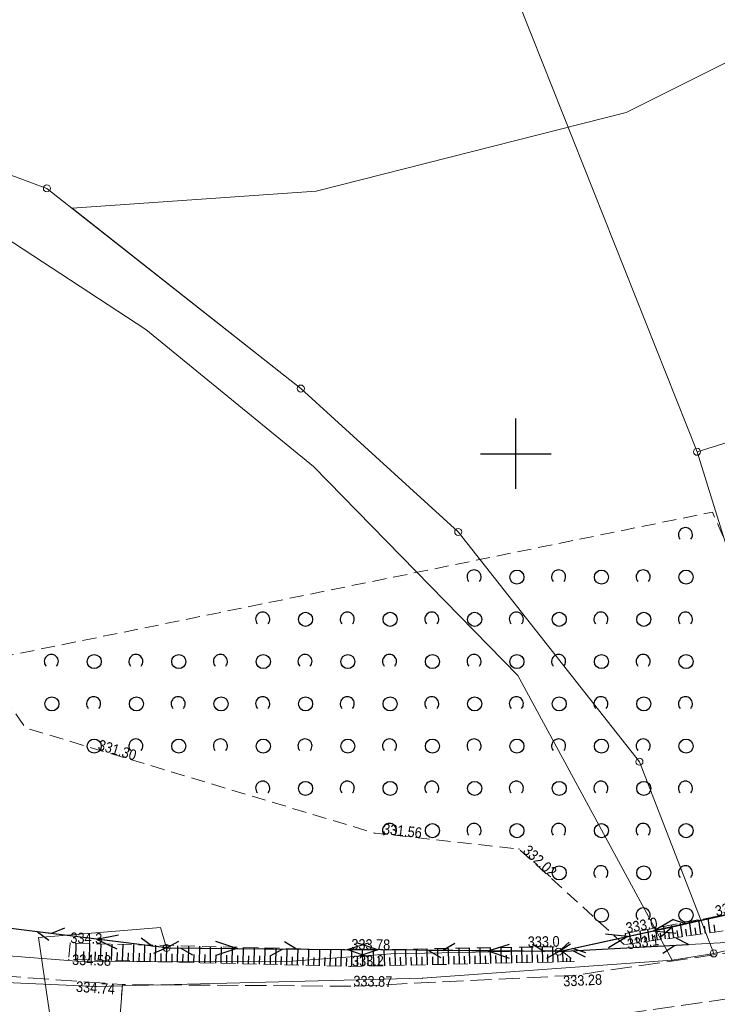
# Model space of a CAD drawing. Header units: metres. Extents: x 7423100 to 7431699, y 5527887 to 5533362.
# Tile 75 of 114: x 7428215 to 7428264, y 5529861 to 5529931. Entities that reach past the tile are written whole.
import ezdxf
from ezdxf.enums import TextEntityAlignment as Align

# ---------------------------------------------------------------- set-up
doc = ezdxf.new("R2010")
doc.units = ezdxf.units.M
doc.header["$MEASUREMENT"] = 0
for name, pattern in [('1.0_0.5', [1.5, 1, -0.5]), ('1.5_0.5', [2, 1.5, -0.5]), ('219-500', [0]), ('suep_nn_500', [0]), ('sutp_500', [0])]:
    doc.linetypes.add(name, pattern=pattern)
doc.layers.get('0').update_dxf_attribs({"color": 2, "linetype": 'CONTINUOUS', "lineweight": 5})
for name, color, linetype in [('000 Inne (niezydentyfikowane)', 7, 'CONTINUOUS'), ('202-punkt graniczny', 7, 'CONTINUOUS'), ('203-punkt graniczny', 7, 'CONTINUOUS'), ('217-kontur klasyfikacyjny', 7, 'CONTINUOUS'), ('218-kontur użytku gruntowego', 7, 'CONTINUOUS'), ('219-działka ewidencyjna', 7, 'CONTINUOUS'), ('jezdnia', 7, 'CONTINUOUS'), ('pikieta naturalna', 7, 'CONTINUOUS'), ('pikieta naturalna-Atr2', 7, 'CONTINUOUS'), ('pikieta sztuczna', 7, 'CONTINUOUS'), ('pikieta sztuczna-Atr2', 7, 'CONTINUOUS'), ('przewód elektroenergetyczny niskiego napięcia', 7, 'CONTINUOUS'), ('przewód elektroenergetyczny podziemny', 7, 'CONTINUOUS'), ('przewód telekomunikacyjny napowietrzny', 7, 'CONTINUOUS'), ('przewód telekomunikacyjny podziemny', 7, 'CONTINUOUS'), ('skarpa nieumocniona', 7, 'CONTINUOUS'), ('słup przewodów napowietrznych', 7, 'CONTINUOUS'), ('Wstawianie ramki sekcyjnej z opisem', 7, 'CONTINUOUS'), ('zadrzewienie  zakrzewienie', 7, 'CONTINUOUS')]:
    doc.layers.add(name, color=color, linetype=linetype)
doc.styles.get("Standard").update_dxf_attribs({"font": 'Working1250.shx', "width": 0.75})

# ---------------------------------------------------------------- blocks, each defined once
blk = doc.blocks.new('202')
at = {"color": 0, "linetype": 'Continuous', "lineweight": 0}
blk.add_circle((0, 0), 0.25, dxfattribs=at)
blk = doc.blocks.new('203')
at = {"linetype": 'Continuous', "lineweight": 0}
h = blk.add_hatch(color=0, dxfattribs=at)
edge = h.paths.add_edge_path()
edge.add_arc((0, 0), 0.045, 0, 360)
blk = doc.blocks.new('PW01')
at = {"linetype": 'Continuous', "lineweight": 13}
h = blk.add_hatch(color=0, dxfattribs=at)
edge = h.paths.add_edge_path()
edge.add_arc((0, 0), 0.045, 0, 360)
blk = doc.blocks.new('US15')
at = {"color": 0, "linetype": 'Continuous', "lineweight": 13}
blk.add_circle((0, 0), 0.25, dxfattribs=at)
blk = doc.blocks.new('SUEP1')
at = {"color": 0, "linetype": 'Continuous'}
for p, q in [((0, 0), (5, 0)), ((5, 0), (3.5, 0.5)), ((5, 0), (3.5, -0.5)), ((5, 0), (15, 0)), ((15, 0), (13.5, 0.5)), ((15, 0), (13.5, -0.5))]:
    blk.add_line(p, q, dxfattribs=at)
blk = doc.blocks.new('SUTP')
at = {"color": 0, "linetype": 'Continuous'}
for p, q in [((0, 0), (0.866, 0.5)), ((0, 0), (9.232, 0)), ((1.866, -0.5), (1, 0)), ((7.366, -0.5), (8.232, 0)), ((9.232, 0), (8.366, 0.5))]:
    blk.add_line(p, q, dxfattribs=at)
blk = doc.blocks.new('OTZK1')
at = {"color": 0, "linetype": 'Continuous'}
blk.add_circle((0, 0), 0.5, dxfattribs=at)
blk = doc.blocks.new('OTZK2')
at = {"color": 0, "linetype": 'Continuous'}
blk.add_arc((0, 0), 0.5, 318.85, 221.162, dxfattribs=at)
blk = doc.blocks.new('RAMKA500K')
at = {"color": 0}
for p, q in [((250, 147.5), (250, 152.5)), ((247.5, 150), (252.5, 150))]:
    blk.add_line(p, q, dxfattribs=at)

msp = doc.modelspace()

# ---------------------------------------------------------------- linework, layer by layer
at = {"layer": '000 Inne (niezydentyfikowane)', "color": 7, "linetype": 'Continuous', "lineweight": 25, "flags": 128}
for points in [[(7428263.8, 5529865.99), (7428263.65, 5529867.04)], [(7428259.48, 5529865.4), (7428259.36, 5529866.24)], [(7428260.04, 5529865.48), (7428259.92, 5529866.34)], [(7428260.61, 5529865.56), (7428260.49, 5529866.45)], [(7428261.21, 5529865.64), (7428261.08, 5529866.56)], [(7428261.82, 5529865.72), (7428261.69, 5529866.67)], [(7428262.14, 5529865.76), (7428262.07, 5529866.25)], [(7428262.46, 5529865.81), (7428262.33, 5529866.79)], [(7428262.79, 5529865.85), (7428262.72, 5529866.35)], [(7428263.12, 5529865.9), (7428262.98, 5529866.91)], [(7428263.45, 5529865.94), (7428263.38, 5529866.46)], [(7428264.14, 5529866.04), (7428264.07, 5529866.57)], [(7428258.18, 5529865.23), (7428258.07, 5529866)], [(7428258.62, 5529865.29), (7428258.56, 5529865.68)], [(7428258.92, 5529865.33), (7428258.81, 5529866.14)], [(7428259.2, 5529865.37), (7428259.15, 5529865.78)], [(7428259.75, 5529865.44), (7428259.7, 5529865.87)], [(7428260.32, 5529865.52), (7428260.26, 5529865.96)], [(7428260.91, 5529865.6), (7428260.85, 5529866.05)], [(7428261.51, 5529865.68), (7428261.45, 5529866.15)], [(7428218.77, 5529864.09), (7428218.8, 5529865.26)], [(7428219.74, 5529864.06), (7428219.77, 5529865.23)], [(7428220.53, 5529864.04), (7428220.56, 5529865.21)], [(7428221.31, 5529864.03), (7428221.34, 5529865.19)], [(7428222.09, 5529864.01), (7428222.12, 5529865.18)], [(7428222.87, 5529863.99), (7428222.9, 5529865.16)], [(7428223.65, 5529863.97), (7428223.68, 5529865.14)], [(7428224.43, 5529863.95), (7428224.46, 5529865.12)], [(7428225.21, 5529863.93), (7428225.24, 5529865.1)], [(7428225.99, 5529863.91), (7428226.01, 5529865.08)], [(7428226.76, 5529863.89), (7428226.79, 5529865.06)], [(7428227.54, 5529863.87), (7428227.57, 5529865.04)], [(7428228.32, 5529863.85), (7428228.34, 5529865.02)], [(7428229.09, 5529863.83), (7428229.12, 5529865)], [(7428229.87, 5529863.82), (7428229.9, 5529864.98)], [(7428230.64, 5529863.8), (7428230.67, 5529864.96)], [(7428231.42, 5529863.78), (7428231.45, 5529864.94)], [(7428232.19, 5529863.76), (7428232.22, 5529864.92)], [(7428232.97, 5529863.74), (7428233, 5529864.9)], [(7428233.74, 5529863.72), (7428233.77, 5529864.88)], [(7428234.51, 5529863.7), (7428234.54, 5529864.86)], [(7428235.29, 5529863.68), (7428235.31, 5529864.84)], [(7428242.22, 5529863.69), (7428242.19, 5529864.84)], [(7428242.98, 5529863.71), (7428242.95, 5529864.85)], [(7428243.74, 5529863.73), (7428243.71, 5529864.86)], [(7428244.49, 5529863.74), (7428244.47, 5529864.87)], [(7428245.24, 5529863.76), (7428245.22, 5529864.89)], [(7428245.99, 5529863.77), (7428245.97, 5529864.9)], [(7428246.74, 5529863.79), (7428246.72, 5529864.91)], [(7428247.49, 5529863.81), (7428247.47, 5529864.92)], [(7428248.23, 5529863.82), (7428248.21, 5529864.93)], [(7428248.97, 5529863.84), (7428248.95, 5529864.95)], [(7428249.71, 5529863.85), (7428249.69, 5529864.96)], [(7428250.45, 5529863.87), (7428250.42, 5529864.97)], [(7428251.18, 5529863.89), (7428251.16, 5529864.98)], [(7428251.91, 5529863.9), (7428251.89, 5529864.99)], [(7428252.64, 5529863.92), (7428252.62, 5529865.01)], [(7428219.31, 5529864.07), (7428219.33, 5529864.66)], [(7428220.14, 5529864.05), (7428220.16, 5529864.64)], [(7428220.92, 5529864.03), (7428220.94, 5529864.62)], [(7428221.7, 5529864.02), (7428221.72, 5529864.6)], [(7428222.48, 5529864), (7428222.5, 5529864.58)], [(7428223.26, 5529863.98), (7428223.28, 5529864.56)], [(7428224.04, 5529863.96), (7428224.06, 5529864.54)], [(7428224.82, 5529863.94), (7428224.83, 5529864.52)], [(7428225.6, 5529863.92), (7428225.61, 5529864.5)], [(7428226.37, 5529863.9), (7428226.39, 5529864.48)], [(7428227.15, 5529863.88), (7428227.17, 5529864.46)], [(7428227.93, 5529863.86), (7428227.94, 5529864.45)], [(7428228.7, 5529863.84), (7428228.72, 5529864.43)], [(7428229.48, 5529863.83), (7428229.49, 5529864.41)], [(7428230.26, 5529863.81), (7428230.27, 5529864.39)], [(7428231.03, 5529863.79), (7428231.05, 5529864.37)], [(7428231.81, 5529863.77), (7428231.82, 5529864.35)], [(7428232.58, 5529863.75), (7428232.59, 5529864.33)], [(7428233.35, 5529863.73), (7428233.37, 5529864.31)], [(7428234.13, 5529863.71), (7428234.14, 5529864.29)], [(7428234.9, 5529863.69), (7428234.91, 5529864.27)], [(7428235.67, 5529863.67), (7428235.69, 5529864.25)], [(7428236.06, 5529863.66), (7428236.09, 5529864.82)], [(7428236.45, 5529863.65), (7428236.46, 5529864.23)], [(7428236.83, 5529863.65), (7428236.86, 5529864.8)], [(7428237.22, 5529863.64), (7428237.23, 5529864.21)], [(7428237.6, 5529863.63), (7428237.63, 5529864.78)], [(7428237.99, 5529863.62), (7428238, 5529864.2)], [(7428238.37, 5529863.61), (7428238.35, 5529864.77)], [(7428238.76, 5529863.62), (7428238.75, 5529864.2)], [(7428239.15, 5529863.63), (7428239.12, 5529864.79)], [(7428239.53, 5529863.64), (7428239.52, 5529864.21)], [(7428239.92, 5529863.65), (7428239.89, 5529864.8)], [(7428240.3, 5529863.65), (7428240.29, 5529864.23)], [(7428240.69, 5529863.66), (7428240.66, 5529864.81)], [(7428241.07, 5529863.67), (7428241.06, 5529864.24)], [(7428241.45, 5529863.68), (7428241.43, 5529864.82)], [(7428241.83, 5529863.69), (7428241.82, 5529864.26)], [(7428242.6, 5529863.7), (7428242.58, 5529864.27)], [(7428243.36, 5529863.72), (7428243.34, 5529864.29)], [(7428244.11, 5529863.73), (7428244.1, 5529864.3)], [(7428244.87, 5529863.75), (7428244.86, 5529864.31)], [(7428245.62, 5529863.77), (7428245.61, 5529864.33)], [(7428246.37, 5529863.78), (7428246.36, 5529864.34)], [(7428247.12, 5529863.8), (7428247.1, 5529864.36)], [(7428247.86, 5529863.81), (7428247.85, 5529864.37)], [(7428248.6, 5529863.83), (7428248.59, 5529864.39)], [(7428249.34, 5529863.85), (7428249.33, 5529864.4)], [(7428250.08, 5529863.86), (7428250.07, 5529864.41)], [(7428250.81, 5529863.88), (7428250.8, 5529864.43)], [(7428251.55, 5529863.89), (7428251.53, 5529864.44)], [(7428252.28, 5529863.91), (7428252.26, 5529864.45)], [(7428253, 5529863.92), (7428252.99, 5529864.43)], [(7428253.35, 5529863.93), (7428253.33, 5529864.65)], [(7428253.61, 5529863.94), (7428253.61, 5529864.19)], [(7428253.88, 5529863.94), (7428253.87, 5529864.23)], [(7428254.14, 5529863.95), (7428254.14, 5529863.98)]]:
    msp.add_lwpolyline(points, dxfattribs=at)
at = {"layer": '217-kontur klasyfikacyjny', "color": 92, "linetype": 'Continuous', "lineweight": 18, "flags": 128}
for points in [[(7428257.83, 5529924.22), (7428293.42, 5529942.05)], [(7428293.42, 5529942.05), (7428257.83, 5529924.22)], [(7428197.6, 5529925.94), (7428223.74, 5529908.82)], [(7428223.74, 5529908.82), (7428197.6, 5529925.94)], [(7428235.82, 5529918.65), (7428257.83, 5529924.22)], [(7428257.83, 5529924.22), (7428235.82, 5529918.65)], [(7428218.51, 5529917.43), (7428235.82, 5529918.65)], [(7428235.82, 5529918.65), (7428218.51, 5529917.43)], [(7428234.74, 5529904.63), (7428218.51, 5529917.43)], [(7428218.51, 5529917.43), (7428234.74, 5529904.63)], [(7428223.74, 5529908.82), (7428235.65, 5529899.09)], [(7428235.65, 5529899.09), (7428223.74, 5529908.82)], [(7428245.91, 5529894.45), (7428234.74, 5529904.63)], [(7428234.74, 5529904.63), (7428245.91, 5529894.45)], [(7428235.65, 5529899.09), (7428250.15, 5529884.26)], [(7428250.15, 5529884.26), (7428235.65, 5529899.09)], [(7428258.77, 5529878.14), (7428245.91, 5529894.45)], [(7428245.91, 5529894.45), (7428258.77, 5529878.14)], [(7428250.15, 5529884.26), (7428261.09, 5529864.05)], [(7428261.09, 5529864.05), (7428250.15, 5529884.26)], [(7428264.04, 5529864.53), (7428258.77, 5529878.14)], [(7428258.77, 5529878.14), (7428264.04, 5529864.53)], [(7428264.04, 5529864.53), (7428273.28, 5529866.67)], [(7428261.09, 5529864.05), (7428264.04, 5529864.53)], [(7428243.37, 5529862.77), (7428261.09, 5529864.05)], [(7428202.02, 5529862.98), (7428220.21, 5529862.18)], [(7428220.21, 5529862.18), (7428243.37, 5529862.77)]]:
    msp.add_lwpolyline(points, dxfattribs=at)
at = {"layer": '218-kontur użytku gruntowego', "color": 3, "linetype": 'Continuous', "lineweight": 18, "flags": 128}
for points in [[(7428257.83, 5529924.22), (7428293.42, 5529942.05)], [(7428293.42, 5529942.05), (7428257.83, 5529924.22)], [(7428197.6, 5529925.94), (7428223.74, 5529908.82)], [(7428223.74, 5529908.82), (7428197.6, 5529925.94)], [(7428235.82, 5529918.65), (7428257.83, 5529924.22)], [(7428257.83, 5529924.22), (7428235.82, 5529918.65)], [(7428218.51, 5529917.43), (7428235.82, 5529918.65)], [(7428235.82, 5529918.65), (7428218.51, 5529917.43)], [(7428234.74, 5529904.63), (7428218.51, 5529917.43)], [(7428218.51, 5529917.43), (7428234.74, 5529904.63)], [(7428223.74, 5529908.82), (7428235.65, 5529899.09)], [(7428235.65, 5529899.09), (7428223.74, 5529908.82)], [(7428245.91, 5529894.45), (7428234.74, 5529904.63)], [(7428234.74, 5529904.63), (7428245.91, 5529894.45)], [(7428235.65, 5529899.09), (7428250.15, 5529884.26)], [(7428250.15, 5529884.26), (7428235.65, 5529899.09)], [(7428258.77, 5529878.14), (7428245.91, 5529894.45)], [(7428245.91, 5529894.45), (7428258.77, 5529878.14)], [(7428250.15, 5529884.26), (7428261.09, 5529864.05)], [(7428261.09, 5529864.05), (7428250.15, 5529884.26)], [(7428264.04, 5529864.53), (7428258.77, 5529878.14)], [(7428258.77, 5529878.14), (7428264.04, 5529864.53)], [(7428264.04, 5529864.53), (7428273.28, 5529866.67)], [(7428273.28, 5529866.67), (7428264.04, 5529864.53)], [(7428261.09, 5529864.05), (7428264.04, 5529864.53)], [(7428264.04, 5529864.53), (7428261.09, 5529864.05)], [(7428261.09, 5529864.05), (7428243.37, 5529862.77)], [(7428243.37, 5529862.77), (7428261.09, 5529864.05)], [(7428220.21, 5529862.18), (7428202.02, 5529862.98)], [(7428202.02, 5529862.98), (7428220.21, 5529862.18)], [(7428243.37, 5529862.77), (7428220.21, 5529862.18)], [(7428220.21, 5529862.18), (7428243.37, 5529862.77)]]:
    msp.add_lwpolyline(points, dxfattribs=at)
at = {"layer": '219-działka ewidencyjna', "color": 7, "linetype": '219-500', "lineweight": 18, "flags": 128}
for points in [[(7428262.86, 5529900.14), (7428249.67, 5529933.38)], [(7428197.6, 5529925.94), (7428216.72, 5529918.84)], [(7428216.72, 5529918.84), (7428234.74, 5529904.63)], [(7428262.86, 5529900.14), (7428288.96, 5529908.27)], [(7428234.74, 5529904.63), (7428245.91, 5529894.45)], [(7428262.86, 5529900.14), (7428272.22, 5529870.06)], [(7428245.91, 5529894.45), (7428258.77, 5529878.14)], [(7428258.77, 5529878.14), (7428264.04, 5529864.53)], [(7428264.04, 5529864.53), (7428273.28, 5529866.67)], [(7428261.09, 5529864.05), (7428264.04, 5529864.53)], [(7428243.37, 5529862.77), (7428261.09, 5529864.05)], [(7428202.02, 5529862.98), (7428220.21, 5529862.18)], [(7428220.21, 5529862.18), (7428243.37, 5529862.77)]]:
    msp.add_lwpolyline(points, dxfattribs=at)
at = {"layer": 'jezdnia', "color": 7, "linetype": '1.5_0.5', "lineweight": 18, "flags": 128}
for points in [[(7428221.83, 5529859.06), (7428239.01, 5529858.99), (7428253.99, 5529859.72), (7428265.5, 5529861.38), (7428277.07, 5529864.16), (7428290.89, 5529868.45), (7428293.04, 5529869.14), (7428301.52, 5529872.2), (7428305.2, 5529873.39), (7428319.44, 5529878.5), (7428323.86, 5529880.14), (7428324.34, 5529880.3), (7428330.88, 5529882.74), (7428336.72, 5529884.92), (7428348.06, 5529889.26), (7428353.21, 5529891.27), (7428358.72, 5529893.44), (7428359.2, 5529893.62), (7428361.94, 5529894.59), (7428364.19, 5529895.48), (7428367.64, 5529896.72), (7428367.76, 5529896.77), (7428369.58, 5529897.36), (7428371.59, 5529897.9), (7428373.73, 5529898.2), (7428374.85, 5529898.28), (7428379.02, 5529898.38), (7428384.43, 5529897.17), (7428385.91, 5529896.51), (7428388.14, 5529895.35), (7428393.51, 5529891.28), (7428396.88, 5529888.25), (7428397.86, 5529887.39), (7428401.43, 5529883.89), (7428407.74, 5529877.22), (7428418.24, 5529866.24), (7428419.85, 5529864.67), (7428434.95, 5529848.69), (7428441.23, 5529841.92), (7428448.8, 5529833.69), (7428450.49, 5529831.91), (7428453.64, 5529828.57), (7428454.65, 5529827.58), (7428459.37, 5529822.34), (7428460.98, 5529820.46), (7428466.65, 5529813.7), (7428470.5, 5529808.88), (7428472.55, 5529806.11), (7428477.96, 5529798.88), (7428482.92, 5529791.15), (7428490.64, 5529780.36), (7428494.03, 5529775.87), (7428495.95, 5529773.69), (7428496.57, 5529772.97), (7428506.18, 5529762.68), (7428508.88, 5529760.02), (7428509.44, 5529759.49), (7428516.17, 5529753.72), (7428517.86, 5529756.43), (7428508.93, 5529764.36), (7428508.51, 5529764.82), (7428501.24, 5529772.39), (7428498.58, 5529775.4), (7428493.99, 5529780.96), (7428492.62, 5529782.91), (7428488.13, 5529789.16), (7428484.36, 5529794.99), (7428480.77, 5529800.33), (7428477.81, 5529804.71), (7428476.28, 5529806.55), (7428472.92, 5529810.96), (7428466.26, 5529819.2), (7428463.25, 5529822.65), (7428457.48, 5529829.22), (7428457.05, 5529829.55), (7428452.08, 5529834.78), (7428451.46, 5529835.46), (7428443.33, 5529844.29), (7428436.82, 5529851.12), (7428422, 5529867), (7428420.84, 5529868.25), (7428409.85, 5529879.75), (7428403.88, 5529885.97), (7428400, 5529889.93), (7428396.76, 5529892.82), (7428389.77, 5529898.14), (7428386.69, 5529899.7), (7428385.47, 5529900.18), (7428382.32, 5529901.02), (7428379.16, 5529901.53), (7428374.97, 5529901.48), (7428372.62, 5529901.33), (7428366.07, 5529899.61), (7428362.9, 5529898.41), (7428358.21, 5529896.52), (7428351.07, 5529893.84), (7428338.83, 5529889.13), (7428334.61, 5529887.52), (7428329.48, 5529885.6), (7428320.54, 5529882.15), (7428318.17, 5529881.45), (7428299.73, 5529874.9), (7428291.96, 5529872.07), (7428289.64, 5529871.33), (7428276.2, 5529867.26), (7428264.83, 5529864.54), (7428254.09, 5529862.97), (7428238.54, 5529862.2), (7428222.08, 5529862.32)], [(7428178.72, 5529866.94), (7428178.68, 5529866.7), (7428161.4, 5529868.83), (7428161.53, 5529865.67), (7428170.43, 5529864.55), (7428177.71, 5529863.63), (7428192, 5529861.7), (7428202.74, 5529860.54), (7428221.83, 5529859.06), (7428222.08, 5529862.32), (7428202.98, 5529863.71), (7428192.6, 5529864.86), (7428184.81, 5529865.87), (7428184.87, 5529866.25)]]:
    msp.add_lwpolyline(points, close=True, dxfattribs=at)
at = {"layer": 'przewód elektroenergetyczny niskiego napięcia', "color": 1, "linetype": 'suep_nn_500', "lineweight": 18, "flags": 128}
for points in [[(7428225.21, 5529864.92), (7428174.84, 5529871.23)], [(7428274.43, 5529869.35), (7428253.04, 5529864.66)], [(7428253.04, 5529864.66), (7428225.21, 5529864.92)]]:
    msp.add_lwpolyline(points, dxfattribs=at)
at = {"layer": 'przewód elektroenergetyczny podziemny', "color": 1, "linetype": 'Continuous', "lineweight": 18, "flags": 128}
msp.add_lwpolyline([(7428225.21, 5529864.92), (7428224.79, 5529866.37), (7428216.13, 5529865.66), (7428217.95, 5529853.23), (7428219.48, 5529839.51), (7428217.38, 5529839.44)], dxfattribs=at)
at = {"layer": 'przewód telekomunikacyjny napowietrzny', "color": 30, "linetype": 'sutp_500', "lineweight": 18, "flags": 128}
for points in [[(7428225.21, 5529864.92), (7428174.84, 5529871.23)], [(7428274.43, 5529869.35), (7428253.04, 5529864.66)], [(7428293.11, 5529866.82), (7428253.04, 5529864.66)], [(7428253.04, 5529864.66), (7428293.11, 5529866.82)], [(7428253.04, 5529864.66), (7428225.21, 5529864.92)]]:
    msp.add_lwpolyline(points, dxfattribs=at)
at = {"layer": 'przewód telekomunikacyjny podziemny', "color": 30, "linetype": 'Continuous', "lineweight": 18, "flags": 128}
msp.add_lwpolyline([(7428253.17, 5529864.73), (7428241.13, 5529864.49), (7428234.1, 5529863.99), (7428219.4, 5529863.93), (7428208.88, 5529864.77), (7428195.4, 5529866.51), (7428187.56, 5529867.72), (7428173.71, 5529869.55), (7428164.1, 5529870.8), (7428159.14, 5529871.57), (7428157.44, 5529865.89), (7428146.8, 5529867.8), (7428125.47, 5529871.55), (7428110.18, 5529872.67)], dxfattribs=at)
at = {"layer": 'skarpa nieumocniona', "color": 7, "linetype": '1.0_0.5', "lineweight": 18, "flags": 128}
for points in [[(7428317.35, 5529883.15), (7428298.69, 5529876.91), (7428289.12, 5529873.37), (7428275.48, 5529869.8), (7428264.08, 5529867.12), (7428257.77, 5529865.94), (7428257.68, 5529865.16), (7428264.46, 5529866.08), (7428275.74, 5529868.19), (7428289.39, 5529872.2), (7428299.26, 5529875.79), (7428317.71, 5529882.4), (7428320.37, 5529883.14), (7428327.48, 5529886.18), (7428320.07, 5529883.83)], [(7428317.35, 5529883.15), (7428298.69, 5529876.91), (7428289.12, 5529873.37), (7428275.48, 5529869.8), (7428264.08, 5529867.12), (7428257.77, 5529865.94), (7428257.68, 5529865.16), (7428264.46, 5529866.08), (7428275.74, 5529868.19), (7428289.39, 5529872.2), (7428299.26, 5529875.79), (7428317.71, 5529882.4), (7428320.37, 5529883.14), (7428327.48, 5529886.18), (7428320.07, 5529883.83)], [(7428218.37, 5529865.27), (7428218.27, 5529864.1), (7428238.26, 5529863.61), (7428254.22, 5529863.95), (7428252.88, 5529865.01), (7428238.15, 5529864.77)], [(7428218.37, 5529865.27), (7428218.27, 5529864.1), (7428238.26, 5529863.61), (7428254.22, 5529863.95), (7428252.88, 5529865.01), (7428238.15, 5529864.77)]]:
    msp.add_lwpolyline(points, close=True, dxfattribs=at)
at = {"layer": 'zadrzewienie  zakrzewienie', "color": 7, "linetype": '1.0_0.5', "lineweight": 18, "flags": 128}
msp.add_lwpolyline([(7428211.99, 5529885.26), (7428215.19, 5529880.55), (7428219.55, 5529879.23), (7428239.99, 5529873.07), (7428250.22, 5529871.94), (7428257.68, 5529865.16), (7428257.77, 5529865.94), (7428264.08, 5529867.12), (7428275.48, 5529869.8), (7428265.84, 5529891.59), (7428263.95, 5529895.86)], close=True, dxfattribs=at)

# ---------------------------------------------------------------- block references
at = {"layer": '202-punkt graniczny', "color": 7, "linetype": 'Continuous', "lineweight": 18}
for p in [(7428216.72, 5529918.84), (7428234.74, 5529904.63), (7428262.86, 5529900.14), (7428245.91, 5529894.45), (7428258.77, 5529878.14), (7428264.04, 5529864.53)]:
    msp.add_blockref('202', p, dxfattribs=at)
at = {"layer": '203-punkt graniczny', "color": 7, "linetype": 'Continuous', "lineweight": 18}
for p in [(7428261.09, 5529864.05), (7428243.37, 5529862.77), (7428220.21, 5529862.18)]:
    msp.add_blockref('203', p, dxfattribs=at)
at = {"layer": 'pikieta naturalna', "color": 7, "linetype": 'Continuous', "lineweight": 13}
for p in [(7428264.08, 5529867.12), (7428257.77, 5529865.94), (7428257.68, 5529865.16)]:
    msp.add_blockref('PW01', p, dxfattribs=at)
at = {"layer": 'pikieta sztuczna', "color": 7, "linetype": 'Continuous', "lineweight": 13}
for p in [(7428219.55, 5529879.23), (7428239.99, 5529873.07), (7428250.22, 5529871.94), (7428218.37, 5529865.27), (7428252.88, 5529865.01), (7428218.27, 5529864.1), (7428238.15, 5529864.77), (7428238.26, 5529863.61), (7428254.09, 5529862.97), (7428222.08, 5529862.32), (7428238.54, 5529862.2)]:
    msp.add_blockref('PW01', p, dxfattribs=at)
at = {"layer": 'przewód elektroenergetyczny niskiego napięcia', "color": 1, "linetype": 'Continuous', "lineweight": 18}
for p, rotation in [((7428274.43, 5529869.35), 192.367), ((7428253.04, 5529864.66), 12.367), ((7428225.21, 5529864.92), 172.86), ((7428225.21, 5529864.92), 359.465), ((7428253.04, 5529864.66), 179.465)]:
    msp.add_blockref('SUEP1', p, dxfattribs=dict(at, rotation=rotation))
at = {"layer": 'przewód telekomunikacyjny napowietrzny', "color": 30, "linetype": 'Continuous', "lineweight": 18}
for p, rotation in [((7428253.04, 5529864.66), 12.367), ((7428225.21, 5529864.92), 172.86), ((7428253.04, 5529864.66), 3.086), ((7428225.21, 5529864.92), 359.465), ((7428253.04, 5529864.66), 179.465)]:
    msp.add_blockref('SUTP', p, dxfattribs=dict(at, rotation=rotation))
at = {"layer": 'słup przewodów napowietrznych', "color": 7, "linetype": 'Continuous', "lineweight": 18}
for p in [(7428225.21, 5529864.92), (7428253.04, 5529864.66)]:
    msp.add_blockref('US15', p, dxfattribs=at)
at = {"layer": 'Wstawianie ramki sekcyjnej z opisem', "color": 7, "linetype": 'Continuous', "lineweight": 13}
msp.add_blockref('RAMKA500K', (7428000, 5529750), dxfattribs=at)
at = {"layer": 'zadrzewienie  zakrzewienie', "color": 7, "linetype": 'Continuous', "lineweight": 18}
for name, p in [('OTZK2', (7428262.034, 5529894.257)), ('OTZK2', (7428247.034, 5529891.257)), ('OTZK1', (7428250.076, 5529891.246)), ('OTZK2', (7428253.034, 5529891.257)), ('OTZK1', (7428256.076, 5529891.246)), ('OTZK2', (7428259.034, 5529891.257)), ('OTZK1', (7428262.076, 5529891.246)), ('OTZK2', (7428232.034, 5529888.257)), ('OTZK1', (7428235.076, 5529888.246)), ('OTZK2', (7428238.034, 5529888.257)), ('OTZK1', (7428241.076, 5529888.246)), ('OTZK2', (7428244.034, 5529888.257)), ('OTZK1', (7428247.076, 5529888.246)), ('OTZK2', (7428250.034, 5529888.257)), ('OTZK1', (7428253.076, 5529888.246)), ('OTZK2', (7428256.034, 5529888.257)), ('OTZK1', (7428259.076, 5529888.246)), ('OTZK2', (7428262.034, 5529888.257)), ('OTZK2', (7428217.034, 5529885.257)), ('OTZK2', (7428223.034, 5529885.257)), ('OTZK2', (7428229.034, 5529885.257)), ('OTZK2', (7428235.034, 5529885.257)), ('OTZK2', (7428241.034, 5529885.257)), ('OTZK2', (7428247.034, 5529885.257)), ('OTZK2', (7428253.034, 5529885.257)), ('OTZK2', (7428259.034, 5529885.257)), ('OTZK1', (7428220.076, 5529885.246)), ('OTZK1', (7428226.076, 5529885.246)), ('OTZK1', (7428232.076, 5529885.246)), ('OTZK1', (7428238.076, 5529885.246)), ('OTZK1', (7428244.076, 5529885.246)), ('OTZK1', (7428250.076, 5529885.246)), ('OTZK1', (7428256.076, 5529885.246)), ('OTZK1', (7428262.076, 5529885.246)), ('OTZK1', (7428217.076, 5529882.246)), ('OTZK2', (7428220.034, 5529882.257)), ('OTZK1', (7428223.076, 5529882.246)), ('OTZK2', (7428226.034, 5529882.257)), ('OTZK1', (7428229.076, 5529882.246)), ('OTZK2', (7428232.034, 5529882.257)), ('OTZK1', (7428235.076, 5529882.246)), ('OTZK2', (7428238.034, 5529882.257)), ('OTZK1', (7428241.076, 5529882.246)), ('OTZK2', (7428244.034, 5529882.257)), ('OTZK1', (7428247.076, 5529882.246)), ('OTZK2', (7428250.034, 5529882.257)), ('OTZK1', (7428253.076, 5529882.246)), ('OTZK2', (7428256.034, 5529882.257)), ('OTZK1', (7428259.076, 5529882.246)), ('OTZK2', (7428262.034, 5529882.257)), ('OTZK1', (7428220.076, 5529879.246)), ('OTZK2', (7428223.034, 5529879.257)), ('OTZK1', (7428226.076, 5529879.246)), ('OTZK2', (7428229.034, 5529879.257)), ('OTZK1', (7428232.076, 5529879.246)), ('OTZK2', (7428235.034, 5529879.257)), ('OTZK1', (7428238.076, 5529879.246)), ('OTZK2', (7428241.034, 5529879.257)), ('OTZK1', (7428244.076, 5529879.246)), ('OTZK2', (7428247.034, 5529879.257)), ('OTZK1', (7428250.076, 5529879.246)), ('OTZK2', (7428253.034, 5529879.257)), ('OTZK1', (7428256.076, 5529879.246)), ('OTZK2', (7428259.034, 5529879.257)), ('OTZK1', (7428262.076, 5529879.246)), ('OTZK2', (7428232.034, 5529876.257)), ('OTZK1', (7428235.076, 5529876.246)), ('OTZK2', (7428238.034, 5529876.257)), ('OTZK1', (7428241.076, 5529876.246)), ('OTZK2', (7428244.034, 5529876.257)), ('OTZK1', (7428247.076, 5529876.246)), ('OTZK2', (7428250.034, 5529876.257)), ('OTZK1', (7428253.076, 5529876.246)), ('OTZK2', (7428256.034, 5529876.257)), ('OTZK1', (7428259.076, 5529876.246)), ('OTZK2', (7428262.034, 5529876.257)), ('OTZK2', (7428241.034, 5529873.257)), ('OTZK1', (7428244.076, 5529873.246)), ('OTZK2', (7428247.034, 5529873.257)), ('OTZK1', (7428250.076, 5529873.246)), ('OTZK2', (7428253.034, 5529873.257)), ('OTZK1', (7428256.076, 5529873.246)), ('OTZK2', (7428259.034, 5529873.257)), ('OTZK1', (7428262.076, 5529873.246)), ('OTZK1', (7428253.076, 5529870.246)), ('OTZK2', (7428256.034, 5529870.257)), ('OTZK1', (7428259.076, 5529870.246)), ('OTZK2', (7428262.034, 5529870.257)), ('OTZK1', (7428256.076, 5529867.246)), ('OTZK2', (7428259.034, 5529867.257)), ('OTZK1', (7428262.076, 5529867.246))]:
    msp.add_blockref(name, p, dxfattribs=at)

# ---------------------------------------------------------------- texts
at = {"layer": 'pikieta naturalna-Atr2', "color": 7, "width": 0.9}
for s, rotation, p in [('332.1', 13.229, (7428264.24, 5529867.16)), ('333.0', 10.592, (7428257.88, 5529865.96))]:
    msp.add_text(s, height=0.75, rotation=rotation, dxfattribs=at).set_placement(p)
msp.add_text('333.1', height=0.75, rotation=7.727, dxfattribs=at).set_placement((7428257.9, 5529865.19), align=Align.MIDDLE_LEFT)
at = {"layer": 'pikieta sztuczna-Atr2', "color": 7, "width": 0.9}
for s, rotation, p in [('331.30', 343.229, (7428220.29, 5529879.01)), ('331.56', 353.697, (7428240.54, 5529873.01)), ('332.02', 317.734, (7428250.44, 5529871.74)), ('334.3', 358.552, (7428218.38, 5529865.27)), ('333.78', 359.465, (7428238.32, 5529864.8)), ('333.0', 0.933, (7428250.85, 5529864.98)), ('333.2', 1.22, (7428238.38, 5529863.61)), ('333.87', 359.002, (7428238.46, 5529862.2))]:
    msp.add_text(s, height=0.75, rotation=rotation, dxfattribs=at).set_placement(p)
msp.add_text('334.58', height=0.75, rotation=358.595, dxfattribs=at).set_placement((7428218.51, 5529864.09), align=Align.MIDDLE_LEFT)
for s, rotation, p in [('333.28', 2.834, (7428253.34, 5529862.93)), ('334.74', 355.837, (7428218.82, 5529862.56))]:
    msp.add_text(s, height=0.75, rotation=rotation, dxfattribs=at).set_placement(p, align=Align.TOP_LEFT)

doc.saveas('drawing.dxf')
